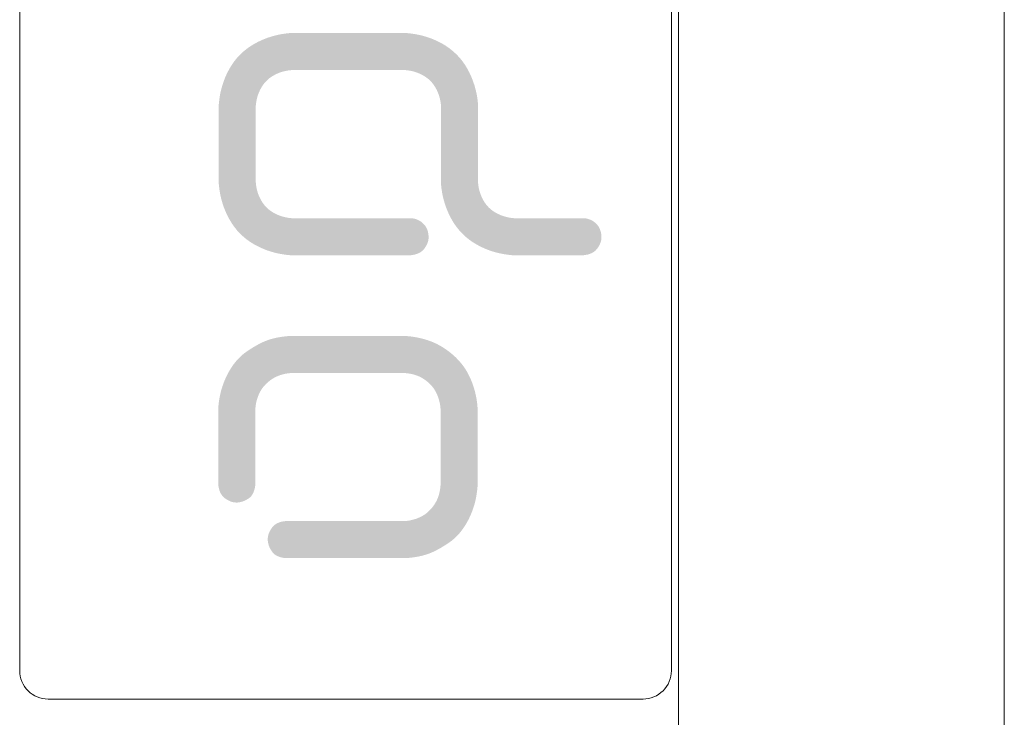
# Model space of a CAD drawing. Header units: millimetres. Extents: x 70 to 998, y -477 to 499.
# Tile 7 of 15: x 584 to 601, y -41 to -29. Entities that reach past the tile are written whole.
import ezdxf

# ---------------------------------------------------------------- set-up
doc = ezdxf.new("R2010")
doc.units = ezdxf.units.MM
doc.header["$LTSCALE"] = 20.32
doc.layers.get('0').update_dxf_attribs({"lineweight": 15})
doc.layers.add('Dimension', color=7, linetype='Continuous', lineweight=5)
doc.layers.add('EBENE_2', color=1, linetype='Continuous', lineweight=15, true_color=0xff0000)

msp = doc.modelspace()

# ---------------------------------------------------------------- hatches: boundary and pattern name
at = {"layer": 'EBENE_2', "linetype": 'Continuous', "lineweight": 0, "transparency": 33554687}
for points in [[(587.317, -30.162), (587.317, -30.181), (587.317, -30.205), (587.317, -30.232), (587.317, -30.264), (587.317, -30.3), (587.317, -30.34), (587.317, -30.384), (587.317, -30.432), (587.317, -30.482), (587.317, -30.532), (587.317, -30.581), (587.317, -30.629), (587.317, -30.677), (587.317, -30.724), (587.317, -30.77), (587.317, -30.816), (587.317, -30.861), (587.317, -30.906), (587.317, -30.949), (587.317, -30.992), (587.317, -31.035), (587.317, -31.076), (587.317, -31.117), (587.317, -31.157), (587.317, -31.195), (587.317, -31.231), (587.317, -31.263), (587.317, -31.292), (587.317, -31.319), (587.317, -31.342), (587.317, -31.363), (587.317, -31.381), (587.317, -31.396), (587.317, -31.411), (587.317, -31.424), (587.317, -31.435), (587.317, -31.446), (587.317, -31.455), (587.317, -31.463), (587.317, -31.469), (587.317, -31.519), (587.326, -31.603), (587.339, -31.685), (587.356, -31.766), (587.378, -31.846), (587.403, -31.923), (587.433, -31.999), (587.467, -32.073), (587.505, -32.145), (587.547, -32.215), (587.593, -32.28), (587.642, -32.342), (587.696, -32.399), (587.754, -32.453), (587.815, -32.503), (587.881, -32.549), (587.95, -32.591), (588.022, -32.628), (588.096, -32.662), (588.171, -32.692), (588.248, -32.717), (588.327, -32.738), (588.408, -32.755), (588.49, -32.768), (588.574, -32.777), (588.624, -32.777), (588.634, -32.777), (588.647, -32.777), (588.661, -32.777), (588.678, -32.777), (588.697, -32.777), (588.717, -32.777), (588.74, -32.777), (588.765, -32.777), (588.794, -32.777), (588.827, -32.777), (588.864, -32.777), (588.906, -32.777), (588.953, -32.777), (589.004, -32.777), (589.06, -32.777), (589.121, -32.777), (589.184, -32.777), (589.249, -32.777), (589.315, -32.777), (589.382, -32.777), (589.45, -32.777), (589.519, -32.777), (589.589, -32.777), (589.661, -32.777), (589.732, -32.777), (589.803, -32.777), (589.872, -32.777), (589.94, -32.777), (590.007, -32.777), (590.072, -32.777), (590.137, -32.777), (590.2, -32.777), (590.261, -32.777), (590.317, -32.777), (590.368, -32.777), (590.414, -32.777), (590.456, -32.777), (590.493, -32.777), (590.526, -32.777), (590.554, -32.777), (590.578, -32.777), (590.601, -32.777), (590.621, -32.777), (590.64, -32.777), (590.656, -32.777), (590.671, -32.777), (590.683, -32.777), (590.694, -32.777), (590.706, -32.777), (590.745, -32.771), (590.781, -32.764), (590.815, -32.753), (590.845, -32.741), (590.873, -32.726), (590.898, -32.708), (590.92, -32.689), (590.94, -32.666), (590.957, -32.643), (590.971, -32.62), (590.984, -32.597), (590.995, -32.574), (591.004, -32.552), (591.011, -32.529), (591.015, -32.507), (591.018, -32.486), (591.019, -32.464), (591.019, -32.443), (591.017, -32.422), (591.015, -32.401), (591.011, -32.381), (591.007, -32.361), (591.001, -32.341), (590.994, -32.322), (590.986, -32.303), (590.976, -32.285), (590.965, -32.267), (590.953, -32.25), (590.939, -32.234), (590.924, -32.218), (590.908, -32.203), (590.89, -32.188), (590.871, -32.175), (590.85, -32.163), (590.829, -32.153), (590.807, -32.144), (590.783, -32.136), (590.759, -32.13), (590.733, -32.126), (590.706, -32.123), (590.694, -32.123), (590.694, -32.123), (590.694, -32.123), (590.694, -32.123), (590.694, -32.123), (590.694, -32.123), (590.694, -32.124), (590.694, -32.124), (590.694, -32.124), (590.694, -32.124), (590.694, -32.124), (590.694, -32.124), (590.694, -32.123), (590.694, -32.123), (590.694, -32.123), (590.694, -32.123), (590.694, -32.123), (590.683, -32.123), (590.671, -32.123), (590.656, -32.123), (590.64, -32.123), (590.621, -32.123), (590.6, -32.123), (590.577, -32.123), (590.552, -32.123), (590.524, -32.123), (590.491, -32.123), (590.454, -32.123), (590.412, -32.123), (590.365, -32.123), (590.314, -32.123), (590.258, -32.123), (590.198, -32.123), (590.134, -32.123), (590.07, -32.123), (590.004, -32.123), (589.937, -32.123), (589.869, -32.123), (589.8, -32.123), (589.729, -32.123), (589.658, -32.123), (589.586, -32.123), (589.516, -32.123), (589.447, -32.123), (589.379, -32.123), (589.312, -32.123), (589.246, -32.123), (589.181, -32.123), (589.118, -32.123), (589.057, -32.123), (589.001, -32.123), (588.95, -32.123), (588.904, -32.123), (588.862, -32.123), (588.824, -32.123), (588.792, -32.123), (588.764, -32.123), (588.739, -32.123), (588.717, -32.123), (588.696, -32.123), (588.678, -32.123), (588.661, -32.123), (588.647, -32.123), (588.634, -32.123), (588.624, -32.123), (588.599, -32.123), (588.557, -32.119), (588.516, -32.112), (588.475, -32.103), (588.435, -32.093), (588.397, -32.08), (588.359, -32.065), (588.322, -32.048), (588.286, -32.029), (588.251, -32.008), (588.218, -31.985), (588.187, -31.96), (588.159, -31.933), (588.132, -31.904), (588.107, -31.874), (588.084, -31.841), (588.063, -31.806), (588.044, -31.77), (588.027, -31.733), (588.012, -31.696), (588, -31.657), (587.989, -31.617), (587.981, -31.577), (587.974, -31.536), (587.97, -31.494), (587.97, -31.469), (587.97, -31.45), (587.97, -31.426), (587.97, -31.399), (587.97, -31.367), (587.97, -31.331), (587.97, -31.291), (587.97, -31.247), (587.97, -31.199), (587.97, -31.149), (587.97, -31.099), (587.97, -31.05), (587.97, -31.002), (587.97, -30.954), (587.97, -30.907), (587.97, -30.861), (587.97, -30.815), (587.97, -30.77), (587.97, -30.725), (587.97, -30.682), (587.97, -30.639), (587.97, -30.596), (587.97, -30.555), (587.97, -30.514), (587.97, -30.474), (587.97, -30.436), (587.97, -30.4), (587.97, -30.368), (587.97, -30.339), (587.97, -30.312), (587.97, -30.289), (587.97, -30.268), (587.97, -30.25), (587.97, -30.235), (587.97, -30.22), (587.97, -30.208), (587.97, -30.196), (587.97, -30.185), (587.97, -30.176), (587.97, -30.168), (587.97, -30.162), (587.97, -30.137), (587.974, -30.095), (587.981, -30.054), (587.99, -30.013), (588, -29.974), (588.013, -29.935), (588.028, -29.897), (588.045, -29.86), (588.064, -29.824), (588.085, -29.789), (588.108, -29.757), (588.133, -29.726), (588.16, -29.697), (588.189, -29.67), (588.219, -29.645), (588.252, -29.623), (588.287, -29.602), (588.323, -29.583), (588.36, -29.566), (588.397, -29.551), (588.436, -29.539), (588.475, -29.528), (588.516, -29.52), (588.557, -29.513), (588.599, -29.509), (588.624, -29.509), (588.634, -29.509), (588.645, -29.509), (588.659, -29.509), (588.675, -29.509), (588.693, -29.509), (588.712, -29.509), (588.734, -29.509), (588.758, -29.509), (588.784, -29.509), (588.815, -29.509), (588.851, -29.509), (588.891, -29.509), (588.935, -29.509), (588.983, -29.509), (589.036, -29.509), (589.094, -29.509), (589.154, -29.509), (589.215, -29.509), (589.277, -29.509), (589.341, -29.509), (589.405, -29.509), (589.471, -29.509), (589.537, -29.509), (589.605, -29.509), (589.673, -29.509), (589.739, -29.509), (589.805, -29.509), (589.869, -29.509), (589.933, -29.509), (589.995, -29.509), (590.056, -29.509), (590.117, -29.509), (590.174, -29.509), (590.227, -29.509), (590.276, -29.509), (590.32, -29.509), (590.359, -29.509), (590.395, -29.509), (590.426, -29.509), (590.452, -29.509), (590.475, -29.509), (590.497, -29.509), (590.516, -29.509), (590.534, -29.509), (590.549, -29.509), (590.563, -29.509), (590.575, -29.509), (590.585, -29.509), (590.609, -29.509), (590.652, -29.513), (590.693, -29.52), (590.733, -29.528), (590.773, -29.539), (590.811, -29.552), (590.849, -29.567), (590.886, -29.584), (590.922, -29.603), (590.957, -29.624), (590.99, -29.647), (591.021, -29.671), (591.049, -29.698), (591.076, -29.727), (591.101, -29.758), (591.124, -29.79), (591.145, -29.825), (591.164, -29.861), (591.181, -29.898), (591.195, -29.936), (591.208, -29.974), (591.219, -30.014), (591.227, -30.054), (591.234, -30.095), (591.238, -30.137), (591.238, -30.162), (591.238, -30.181), (591.238, -30.205), (591.238, -30.232), (591.238, -30.264), (591.238, -30.3), (591.238, -30.34), (591.238, -30.385), (591.238, -30.433), (591.238, -30.483), (591.238, -30.533), (591.238, -30.581), (591.238, -30.63), (591.238, -30.677), (591.238, -30.725), (591.238, -30.771), (591.238, -30.817), (591.238, -30.862), (591.238, -30.906), (591.238, -30.95), (591.238, -30.993), (591.238, -31.035), (591.238, -31.077), (591.238, -31.118), (591.238, -31.158), (591.238, -31.196), (591.238, -31.231), (591.238, -31.263), (591.238, -31.293), (591.238, -31.319), (591.238, -31.343), (591.238, -31.363), (591.238, -31.381), (591.238, -31.396), (591.238, -31.411), (591.238, -31.424), (591.238, -31.435), (591.238, -31.446), (591.238, -31.455), (591.238, -31.463), (591.238, -31.469), (591.238, -31.519), (591.247, -31.603), (591.26, -31.686), (591.277, -31.766), (591.299, -31.846), (591.324, -31.923), (591.354, -31.999), (591.388, -32.073), (591.426, -32.145), (591.468, -32.215), (591.514, -32.28), (591.564, -32.342), (591.618, -32.4), (591.675, -32.453), (591.737, -32.503), (591.802, -32.549), (591.872, -32.591), (591.944, -32.629), (592.017, -32.662), (592.093, -32.692), (592.17, -32.717), (592.249, -32.738), (592.33, -32.755), (592.412, -32.768), (592.496, -32.777), (592.545, -32.777), (592.563, -32.777), (592.585, -32.777), (592.61, -32.777), (592.639, -32.777), (592.672, -32.777), (592.709, -32.777), (592.749, -32.777), (592.794, -32.777), (592.84, -32.777), (592.885, -32.777), (592.93, -32.777), (592.974, -32.777), (593.018, -32.777), (593.061, -32.777), (593.104, -32.777), (593.146, -32.777), (593.187, -32.777), (593.228, -32.777), (593.268, -32.777), (593.307, -32.777), (593.346, -32.777), (593.384, -32.777), (593.421, -32.777), (593.458, -32.777), (593.493, -32.777), (593.525, -32.777), (593.555, -32.777), (593.582, -32.777), (593.606, -32.777), (593.627, -32.777), (593.646, -32.777), (593.662, -32.777), (593.677, -32.777), (593.69, -32.777), (593.701, -32.777), (593.712, -32.777), (593.722, -32.777), (593.73, -32.777), (593.737, -32.777), (593.743, -32.777), (593.743, -32.777), (593.743, -32.777), (593.743, -32.777), (593.743, -32.776), (593.743, -32.776), (593.743, -32.776), (593.743, -32.776), (593.743, -32.776), (593.743, -32.776), (593.743, -32.776), (593.743, -32.776), (593.743, -32.776), (593.743, -32.776), (593.743, -32.777), (593.743, -32.777), (593.743, -32.777), (593.756, -32.777), (593.795, -32.771), (593.831, -32.764), (593.865, -32.753), (593.895, -32.741), (593.923, -32.726), (593.948, -32.708), (593.97, -32.689), (593.99, -32.666), (594.007, -32.643), (594.022, -32.62), (594.035, -32.597), (594.045, -32.574), (594.054, -32.552), (594.061, -32.529), (594.066, -32.507), (594.068, -32.486), (594.069, -32.464), (594.069, -32.443), (594.068, -32.422), (594.065, -32.401), (594.062, -32.381), (594.057, -32.361), (594.051, -32.341), (594.044, -32.322), (594.036, -32.303), (594.027, -32.285), (594.016, -32.267), (594.003, -32.25), (593.989, -32.234), (593.974, -32.218), (593.958, -32.203), (593.94, -32.188), (593.921, -32.175), (593.9, -32.163), (593.879, -32.153), (593.857, -32.144), (593.833, -32.136), (593.808, -32.13), (593.783, -32.126), (593.756, -32.123), (593.743, -32.123), (593.743, -32.123), (593.743, -32.123), (593.743, -32.123), (593.743, -32.123), (593.743, -32.123), (593.743, -32.124), (593.743, -32.124), (593.743, -32.124), (593.743, -32.124), (593.743, -32.124), (593.743, -32.124), (593.743, -32.123), (593.743, -32.123), (593.743, -32.123), (593.743, -32.123), (593.743, -32.123), (593.726, -32.123), (593.704, -32.123), (593.679, -32.123), (593.65, -32.123), (593.617, -32.123), (593.58, -32.123), (593.54, -32.123), (593.495, -32.123), (593.45, -32.123), (593.404, -32.123), (593.359, -32.123), (593.315, -32.123), (593.272, -32.123), (593.228, -32.123), (593.186, -32.123), (593.144, -32.123), (593.103, -32.123), (593.062, -32.123), (593.022, -32.123), (592.982, -32.123), (592.944, -32.123), (592.906, -32.123), (592.868, -32.123), (592.831, -32.123), (592.796, -32.123), (592.764, -32.123), (592.734, -32.123), (592.707, -32.123), (592.683, -32.123), (592.662, -32.123), (592.643, -32.123), (592.627, -32.123), (592.612, -32.123), (592.599, -32.123), (592.587, -32.123), (592.577, -32.123), (592.567, -32.123), (592.559, -32.123), (592.551, -32.123), (592.545, -32.123), (592.521, -32.123), (592.479, -32.119), (592.437, -32.112), (592.397, -32.103), (592.357, -32.093), (592.319, -32.08), (592.281, -32.065), (592.244, -32.048), (592.207, -32.029), (592.173, -32.008), (592.14, -31.985), (592.109, -31.96), (592.08, -31.933), (592.053, -31.904), (592.029, -31.874), (592.006, -31.841), (591.985, -31.806), (591.966, -31.77), (591.949, -31.733), (591.934, -31.696), (591.922, -31.657), (591.911, -31.617), (591.902, -31.577), (591.896, -31.536), (591.892, -31.494), (591.892, -31.469), (591.892, -31.45), (591.892, -31.426), (591.892, -31.399), (591.892, -31.367), (591.892, -31.331), (591.892, -31.291), (591.892, -31.247), (591.892, -31.198), (591.892, -31.148), (591.892, -31.099), (591.892, -31.05), (591.892, -31.001), (591.892, -30.954), (591.892, -30.907), (591.892, -30.86), (591.892, -30.814), (591.892, -30.769), (591.892, -30.725), (591.892, -30.681), (591.892, -30.638), (591.892, -30.596), (591.892, -30.554), (591.892, -30.513), (591.892, -30.473), (591.892, -30.435), (591.892, -30.4), (591.892, -30.368), (591.892, -30.338), (591.892, -30.312), (591.892, -30.288), (591.892, -30.268), (591.892, -30.25), (591.892, -30.235), (591.892, -30.22), (591.892, -30.207), (591.892, -30.196), (591.892, -30.185), (591.892, -30.176), (591.892, -30.168), (591.892, -30.162), (591.892, -30.113), (591.883, -30.028), (591.87, -29.946), (591.852, -29.865), (591.831, -29.786), (591.805, -29.708), (591.776, -29.633), (591.742, -29.559), (591.704, -29.486), (591.662, -29.417), (591.616, -29.351), (591.566, -29.29), (591.512, -29.232), (591.454, -29.179), (591.393, -29.129), (591.328, -29.083), (591.258, -29.041), (591.186, -29.003), (591.113, -28.97), (591.037, -28.94), (590.96, -28.915), (590.881, -28.894), (590.8, -28.877), (590.718, -28.864), (590.634, -28.855), (590.585, -28.855), (590.575, -28.855), (590.563, -28.855), (590.549, -28.855), (590.534, -28.855), (590.516, -28.855), (590.496, -28.855), (590.475, -28.855), (590.451, -28.855), (590.424, -28.855), (590.393, -28.855), (590.358, -28.855), (590.318, -28.855), (590.274, -28.855), (590.225, -28.855), (590.172, -28.855), (590.115, -28.855), (590.055, -28.855), (589.994, -28.855), (589.931, -28.855), (589.868, -28.855), (589.804, -28.855), (589.738, -28.855), (589.671, -28.855), (589.604, -28.855), (589.536, -28.855), (589.469, -28.855), (589.404, -28.855), (589.339, -28.855), (589.276, -28.855), (589.213, -28.855), (589.152, -28.855), (589.092, -28.855), (589.035, -28.855), (588.982, -28.855), (588.933, -28.855), (588.889, -28.855), (588.849, -28.855), (588.814, -28.855), (588.783, -28.855), (588.756, -28.855), (588.733, -28.855), (588.712, -28.855), (588.692, -28.855), (588.675, -28.855), (588.659, -28.855), (588.645, -28.855), (588.634, -28.855), (588.624, -28.855), (588.574, -28.855), (588.49, -28.864), (588.407, -28.877), (588.327, -28.894), (588.247, -28.916), (588.17, -28.941), (588.094, -28.971), (588.02, -29.005), (587.948, -29.043), (587.879, -29.085), (587.813, -29.131), (587.751, -29.181), (587.694, -29.235), (587.64, -29.292), (587.59, -29.354), (587.545, -29.419), (587.503, -29.488), (587.465, -29.56), (587.431, -29.634), (587.402, -29.71), (587.377, -29.787), (587.355, -29.866), (587.338, -29.946), (587.326, -30.029), (587.317, -30.113)], [(591.883, -35.51), (591.883, -35.526), (591.883, -35.546), (591.883, -35.569), (591.883, -35.596), (591.883, -35.627), (591.883, -35.662), (591.883, -35.7), (591.883, -35.742), (591.883, -35.786), (591.883, -35.829), (591.883, -35.872), (591.883, -35.915), (591.883, -35.957), (591.883, -36), (591.883, -36.041), (591.883, -36.083), (591.883, -36.124), (591.883, -36.165), (591.883, -36.205), (591.883, -36.246), (591.883, -36.286), (591.883, -36.326), (591.883, -36.365), (591.883, -36.404), (591.883, -36.443), (591.883, -36.48), (591.883, -36.515), (591.883, -36.549), (591.883, -36.582), (591.883, -36.613), (591.883, -36.643), (591.883, -36.671), (591.883, -36.698), (591.883, -36.722), (591.883, -36.744), (591.883, -36.763), (591.883, -36.78), (591.883, -36.795), (591.883, -36.807), (591.883, -36.817), (591.883, -36.862), (591.875, -36.94), (591.864, -37.016), (591.85, -37.09), (591.832, -37.164), (591.81, -37.235), (591.785, -37.306), (591.756, -37.375), (591.724, -37.443), (591.689, -37.508), (591.651, -37.569), (591.611, -37.626), (591.569, -37.679), (591.525, -37.729), (591.478, -37.774), (591.429, -37.816), (591.377, -37.853), (591.326, -37.888), (591.275, -37.919), (591.227, -37.948), (591.179, -37.974), (591.134, -37.998), (591.089, -38.019), (591.047, -38.037), (591.005, -38.053), (590.964, -38.066), (590.921, -38.078), (590.875, -38.089), (590.828, -38.099), (590.779, -38.107), (590.729, -38.114), (590.676, -38.12), (590.621, -38.125), (590.576, -38.125), (590.56, -38.125), (590.54, -38.125), (590.517, -38.125), (590.489, -38.125), (590.459, -38.125), (590.424, -38.125), (590.386, -38.125), (590.343, -38.125), (590.298, -38.125), (590.251, -38.125), (590.202, -38.125), (590.15, -38.125), (590.096, -38.125), (590.04, -38.125), (589.981, -38.125), (589.921, -38.125), (589.858, -38.125), (589.796, -38.125), (589.733, -38.125), (589.67, -38.125), (589.606, -38.125), (589.541, -38.125), (589.477, -38.125), (589.411, -38.125), (589.347, -38.125), (589.283, -38.125), (589.221, -38.125), (589.16, -38.125), (589.101, -38.125), (589.043, -38.125), (588.986, -38.125), (588.931, -38.125), (588.878, -38.125), (588.83, -38.125), (588.785, -38.125), (588.745, -38.125), (588.709, -38.125), (588.677, -38.125), (588.649, -38.125), (588.625, -38.125), (588.604, -38.125), (588.585, -38.125), (588.567, -38.125), (588.552, -38.125), (588.538, -38.125), (588.525, -38.125), (588.515, -38.125), (588.506, -38.125), (588.495, -38.125), (588.453, -38.119), (588.415, -38.111), (588.38, -38.1), (588.349, -38.087), (588.32, -38.071), (588.295, -38.053), (588.273, -38.032), (588.255, -38.008), (588.239, -37.984), (588.225, -37.959), (588.212, -37.934), (588.202, -37.909), (588.194, -37.883), (588.188, -37.858), (588.183, -37.832), (588.181, -37.807), (588.181, -37.781), (588.183, -37.755), (588.188, -37.729), (588.195, -37.702), (588.205, -37.676), (588.217, -37.649), (588.232, -37.622), (588.25, -37.595), (588.27, -37.569), (588.293, -37.546), (588.319, -37.526), (588.348, -37.509), (588.381, -37.495), (588.416, -37.484), (588.454, -37.476), (588.495, -37.471), (588.506, -37.471), (588.506, -37.471), (588.506, -37.471), (588.506, -37.471), (588.506, -37.471), (588.506, -37.471), (588.506, -37.471), (588.506, -37.471), (588.506, -37.472), (588.506, -37.471), (588.506, -37.471), (588.506, -37.471), (588.506, -37.471), (588.506, -37.471), (588.506, -37.471), (588.506, -37.471), (588.506, -37.471), (588.515, -37.471), (588.525, -37.471), (588.538, -37.471), (588.552, -37.471), (588.568, -37.471), (588.585, -37.471), (588.605, -37.471), (588.626, -37.471), (588.65, -37.471), (588.678, -37.471), (588.71, -37.471), (588.747, -37.471), (588.787, -37.471), (588.832, -37.471), (588.88, -37.471), (588.933, -37.471), (588.988, -37.471), (589.045, -37.471), (589.103, -37.471), (589.163, -37.471), (589.223, -37.471), (589.285, -37.471), (589.349, -37.471), (589.414, -37.471), (589.479, -37.471), (589.544, -37.471), (589.608, -37.471), (589.672, -37.471), (589.735, -37.471), (589.798, -37.471), (589.861, -37.471), (589.923, -37.471), (589.983, -37.471), (590.042, -37.471), (590.098, -37.471), (590.152, -37.471), (590.204, -37.471), (590.253, -37.471), (590.301, -37.471), (590.346, -37.471), (590.387, -37.471), (590.426, -37.471), (590.46, -37.471), (590.491, -37.471), (590.518, -37.471), (590.541, -37.471), (590.56, -37.471), (590.576, -37.471), (590.599, -37.471), (590.637, -37.467), (590.675, -37.462), (590.713, -37.454), (590.749, -37.445), (590.785, -37.434), (590.821, -37.422), (590.855, -37.407), (590.889, -37.391), (590.922, -37.373), (590.954, -37.353), (590.984, -37.33), (591.013, -37.305), (591.042, -37.277), (591.069, -37.248), (591.094, -37.216), (591.119, -37.182), (591.142, -37.146), (591.162, -37.108), (591.18, -37.068), (591.195, -37.026), (591.207, -36.982), (591.217, -36.936), (591.225, -36.889), (591.23, -36.84), (591.23, -36.817), (591.23, -36.807), (591.23, -36.794), (591.23, -36.779), (591.23, -36.762), (591.23, -36.743), (591.23, -36.721), (591.23, -36.697), (591.23, -36.67), (591.23, -36.642), (591.23, -36.612), (591.23, -36.581), (591.23, -36.548), (591.23, -36.514), (591.23, -36.478), (591.23, -36.441), (591.23, -36.403), (591.23, -36.364), (591.23, -36.324), (591.23, -36.284), (591.23, -36.244), (591.23, -36.204), (591.23, -36.163), (591.23, -36.123), (591.23, -36.081), (591.23, -36.041), (591.23, -36), (591.23, -35.961), (591.23, -35.923), (591.23, -35.885), (591.23, -35.849), (591.23, -35.813), (591.23, -35.778), (591.23, -35.745), (591.23, -35.714), (591.23, -35.686), (591.23, -35.66), (591.23, -35.637), (591.23, -35.617), (591.23, -35.6), (591.23, -35.585), (591.23, -35.571), (591.23, -35.559), (591.23, -35.548), (591.23, -35.538), (591.23, -35.529), (591.23, -35.522), (591.23, -35.515), (591.23, -35.51), (591.23, -35.487), (591.226, -35.448), (591.221, -35.41), (591.213, -35.373), (591.204, -35.336), (591.193, -35.3), (591.181, -35.265), (591.166, -35.231), (591.15, -35.197), (591.132, -35.164), (591.112, -35.132), (591.089, -35.102), (591.064, -35.073), (591.037, -35.045), (591.007, -35.018), (590.975, -34.992), (590.941, -34.967), (590.905, -34.945), (590.867, -34.924), (590.827, -34.907), (590.785, -34.892), (590.741, -34.879), (590.695, -34.869), (590.648, -34.862), (590.599, -34.857), (590.576, -34.857), (590.561, -34.857), (590.542, -34.857), (590.52, -34.857), (590.494, -34.857), (590.465, -34.857), (590.432, -34.857), (590.396, -34.857), (590.356, -34.857), (590.313, -34.857), (590.268, -34.857), (590.221, -34.857), (590.172, -34.857), (590.121, -34.857), (590.068, -34.857), (590.013, -34.857), (589.955, -34.857), (589.896, -34.857), (589.837, -34.857), (589.777, -34.857), (589.717, -34.857), (589.657, -34.857), (589.596, -34.857), (589.534, -34.857), (589.473, -34.857), (589.411, -34.857), (589.351, -34.857), (589.292, -34.857), (589.235, -34.857), (589.179, -34.857), (589.124, -34.857), (589.07, -34.857), (589.017, -34.857), (588.967, -34.857), (588.921, -34.857), (588.879, -34.857), (588.841, -34.857), (588.807, -34.857), (588.776, -34.857), (588.75, -34.857), (588.727, -34.857), (588.708, -34.857), (588.689, -34.857), (588.673, -34.857), (588.658, -34.857), (588.645, -34.857), (588.633, -34.857), (588.623, -34.857), (588.615, -34.857), (588.592, -34.857), (588.543, -34.862), (588.495, -34.869), (588.45, -34.88), (588.406, -34.892), (588.364, -34.908), (588.324, -34.925), (588.286, -34.946), (588.25, -34.968), (588.215, -34.993), (588.184, -35.019), (588.154, -35.046), (588.127, -35.074), (588.102, -35.103), (588.079, -35.133), (588.059, -35.165), (588.041, -35.198), (588.025, -35.231), (588.01, -35.266), (587.998, -35.301), (587.987, -35.337), (587.978, -35.373), (587.971, -35.41), (587.966, -35.448), (587.962, -35.487), (587.962, -35.51), (587.962, -35.52), (587.962, -35.532), (587.962, -35.547), (587.962, -35.564), (587.962, -35.584), (587.962, -35.606), (587.962, -35.63), (587.962, -35.656), (587.962, -35.685), (587.962, -35.715), (587.962, -35.746), (587.962, -35.779), (587.962, -35.813), (587.962, -35.848), (587.962, -35.885), (587.962, -35.924), (587.962, -35.963), (587.962, -36.002), (587.962, -36.042), (587.962, -36.082), (587.962, -36.122), (587.962, -36.163), (587.962, -36.204), (587.962, -36.245), (587.962, -36.286), (587.962, -36.326), (587.962, -36.365), (587.962, -36.404), (587.962, -36.441), (587.962, -36.478), (587.962, -36.514), (587.962, -36.549), (587.962, -36.582), (587.962, -36.613), (587.962, -36.641), (587.962, -36.666), (587.962, -36.689), (587.962, -36.709), (587.962, -36.727), (587.962, -36.742), (587.962, -36.755), (587.962, -36.767), (587.962, -36.778), (587.962, -36.788), (587.962, -36.797), (587.962, -36.805), (587.962, -36.811), (587.962, -36.817), (587.962, -36.817), (587.962, -36.817), (587.962, -36.817), (587.961, -36.817), (587.961, -36.817), (587.961, -36.817), (587.961, -36.817), (587.961, -36.817), (587.961, -36.817), (587.961, -36.817), (587.961, -36.817), (587.962, -36.817), (587.962, -36.817), (587.962, -36.817), (587.962, -36.817), (587.962, -36.817), (587.962, -36.828), (587.956, -36.87), (587.948, -36.908), (587.937, -36.943), (587.924, -36.975), (587.908, -37.003), (587.89, -37.029), (587.869, -37.051), (587.846, -37.069), (587.821, -37.085), (587.796, -37.099), (587.771, -37.111), (587.746, -37.122), (587.721, -37.13), (587.695, -37.136), (587.67, -37.14), (587.644, -37.143), (587.618, -37.143), (587.592, -37.141), (587.566, -37.136), (587.539, -37.129), (587.513, -37.119), (587.486, -37.106), (587.459, -37.091), (587.432, -37.074), (587.406, -37.053), (587.384, -37.03), (587.364, -37.004), (587.347, -36.975), (587.333, -36.943), (587.322, -36.907), (587.313, -36.869), (587.308, -36.828), (587.308, -36.817), (587.308, -36.817), (587.308, -36.817), (587.308, -36.817), (587.309, -36.817), (587.309, -36.817), (587.309, -36.817), (587.309, -36.817), (587.309, -36.817), (587.309, -36.817), (587.309, -36.817), (587.309, -36.817), (587.308, -36.817), (587.308, -36.817), (587.308, -36.817), (587.308, -36.817), (587.308, -36.817), (587.308, -36.807), (587.308, -36.794), (587.308, -36.779), (587.308, -36.762), (587.308, -36.743), (587.308, -36.721), (587.308, -36.697), (587.308, -36.67), (587.308, -36.642), (587.308, -36.612), (587.308, -36.581), (587.308, -36.548), (587.308, -36.514), (587.308, -36.478), (587.308, -36.441), (587.308, -36.403), (587.308, -36.364), (587.308, -36.324), (587.308, -36.284), (587.308, -36.244), (587.308, -36.204), (587.308, -36.163), (587.308, -36.123), (587.308, -36.081), (587.308, -36.041), (587.308, -36), (587.308, -35.961), (587.308, -35.923), (587.308, -35.885), (587.308, -35.849), (587.308, -35.813), (587.308, -35.778), (587.308, -35.745), (587.308, -35.714), (587.308, -35.686), (587.308, -35.66), (587.308, -35.637), (587.308, -35.617), (587.308, -35.6), (587.308, -35.585), (587.308, -35.571), (587.308, -35.559), (587.308, -35.548), (587.308, -35.538), (587.308, -35.529), (587.308, -35.522), (587.308, -35.515), (587.308, -35.51), (587.308, -35.464), (587.316, -35.387), (587.327, -35.311), (587.341, -35.237), (587.359, -35.163), (587.381, -35.092), (587.406, -35.021), (587.435, -34.952), (587.467, -34.884), (587.503, -34.819), (587.54, -34.758), (587.58, -34.701), (587.622, -34.648), (587.667, -34.599), (587.713, -34.553), (587.762, -34.512), (587.814, -34.474), (587.866, -34.44), (587.916, -34.408), (587.965, -34.379), (588.012, -34.353), (588.058, -34.329), (588.102, -34.308), (588.145, -34.29), (588.186, -34.275), (588.227, -34.261), (588.271, -34.249), (588.316, -34.238), (588.363, -34.228), (588.412, -34.22), (588.463, -34.213), (588.515, -34.207), (588.57, -34.203), (588.615, -34.203), (588.63, -34.203), (588.649, -34.203), (588.671, -34.203), (588.697, -34.203), (588.726, -34.203), (588.759, -34.203), (588.795, -34.203), (588.835, -34.203), (588.878, -34.203), (588.923, -34.203), (588.97, -34.203), (589.019, -34.203), (589.07, -34.203), (589.123, -34.203), (589.178, -34.203), (589.236, -34.203), (589.295, -34.203), (589.354, -34.203), (589.414, -34.203), (589.474, -34.203), (589.534, -34.203), (589.595, -34.203), (589.657, -34.203), (589.718, -34.203), (589.78, -34.203), (589.84, -34.203), (589.899, -34.203), (589.956, -34.203), (590.012, -34.203), (590.067, -34.203), (590.121, -34.203), (590.174, -34.203), (590.224, -34.203), (590.27, -34.203), (590.312, -34.203), (590.35, -34.203), (590.384, -34.203), (590.415, -34.203), (590.441, -34.203), (590.464, -34.203), (590.483, -34.203), (590.502, -34.203), (590.518, -34.203), (590.533, -34.203), (590.546, -34.203), (590.558, -34.203), (590.568, -34.203), (590.576, -34.203), (590.621, -34.203), (590.72, -34.213), (590.816, -34.229), (590.907, -34.249), (590.995, -34.275), (591.079, -34.305), (591.159, -34.341), (591.235, -34.381), (591.307, -34.427), (591.376, -34.476), (591.44, -34.528), (591.499, -34.581), (591.553, -34.638), (591.603, -34.696), (591.648, -34.757), (591.689, -34.82), (591.725, -34.886), (591.757, -34.953), (591.786, -35.022), (591.811, -35.093), (591.832, -35.164), (591.85, -35.237), (591.865, -35.312), (591.876, -35.387), (591.883, -35.464)]]:
    msp.add_hatch(color=7, dxfattribs=at).paths.add_polyline_path(points)

# ---------------------------------------------------------------- linework, layer by layer
at = {"color": 7, "linetype": 'Continuous', "lineweight": 18, "transparency": 33554687}
for p, q in [((601.179, -73.984), (601.179, 215.364)), ((595.429, -73.984), (595.429, 188.095))]:
    msp.add_line(p, q, dxfattribs=at)
at = {"layer": 'Dimension', "color": 7, "linetype": 'Continuous', "lineweight": 5, "transparency": 33554687, "flags": 128}
msp.add_lwpolyline([(584.303, 22.887), (594.803, 22.887, -0.198912), (595.157, 22.74, -0.198912), (595.303, 22.387), (595.303, -40.113, -0.414214), (594.803, -40.613), (584.303, -40.613, -0.198912), (583.95, -40.467, -0.198912), (583.803, -40.113), (583.803, 22.387, -0.414214), (584.303, 22.887)], format="xyb", close=True, dxfattribs=at)

doc.saveas('drawing.dxf')
